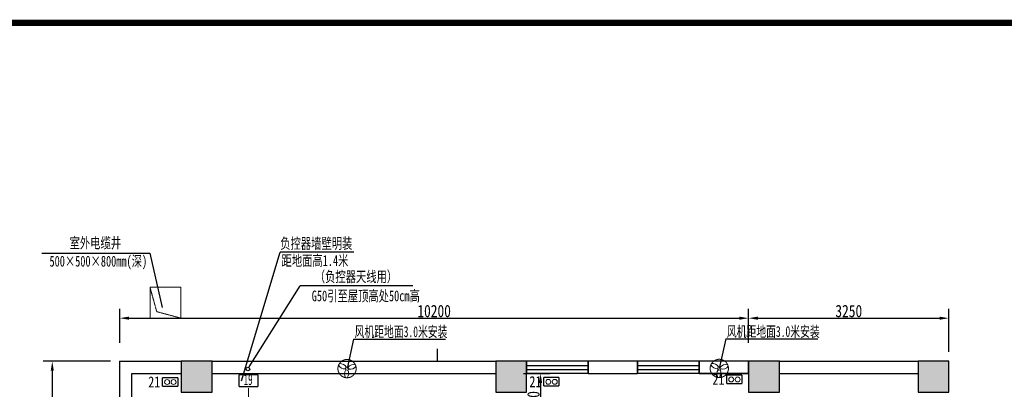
# Model space of a CAD drawing. Header units: millimetres. Extents: x 99955 to 321880, y 78800 to 170196.
# Tile 25 of 26: x 260261 to 276230, y 117437 to 123429. Entities that reach past the tile are written whole.
import ezdxf

# ---------------------------------------------------------------- set-up
doc = ezdxf.new("R2010")
doc.units = ezdxf.units.MM
doc.linetypes.add('DASHED', pattern=[0.75, 0.5, -0.25])
for name, color, linetype in [('COLUMN', 1, 'Continuous'), ('DIM', 3, 'Continuous'), ('PUB_HATCH', 8, 'Continuous'), ('STAIR', 2, 'Continuous'), ('WALL', 7, 'Continuous')]:
    doc.layers.add(name, color=color, linetype=linetype)
for name, color, linetype, lineweight in [('DQ', 3, 'Continuous', 13), ('WZ', 2, 'Continuous', 5), ('轮廓线', 7, 'Continuous', 15)]:
    doc.layers.add(name, color=color, linetype=linetype, lineweight=lineweight)
doc.styles.add('-仿宋_GB2312', font='simfang.ttf', dxfattribs={"width": 0.8})
doc.styles.add('HZXY', font='simfang.ttf')
doc.styles.add('style2', font='simfang.ttf', dxfattribs={"width": 0.9, "height": 20})
doc.dimstyles.new('新标', dxfattribs={"dimscale": 10, "dimtxt": 20, "dimasz": 15, "dimexe": 15, "dimexo": 15, "dimgap": 1.5, "dimtad": 1, "dimdec": 0, "dimtxsty": '-仿宋_GB2312', "dimcen": 2.5, "dimadec": 0, "dimazin": 0, "dimtfac": 1, "dimtdec": 0, "dimtmove": 2, "dimatfit": 3, "dimldrblk": 'NONE', "dimfxl": 0, "dimarcsym": 0})

# ---------------------------------------------------------------- blocks, each defined once
blk = doc.blocks.new('XTK')
at = {"lineweight": 0, "const_width": 1}
blk.add_lwpolyline([(26936.62, 39358.99), (27326.62, 39358.99), (27326.62, 39071.99), (26936.62, 39071.99)], close=True, dxfattribs=at)
blk = doc.blocks.new('_FZH')
blk.add_lwpolyline([(-0.5, -0.5), (0.5, -0.5), (0.5, 0.5), (-0.5, 0.5)], close=True)
at = {"layer": 'PUB_HATCH'}
blk.add_solid([(-0.5, -0.5), (0.5, -0.5), (-0.5, 0.5), (0.5, 0.5)], dxfattribs=at)
blk = doc.blocks.new('*D68')
at = {"color": 0, "lineweight": -2, "transparency": 16777216}
for p, q in [((261733, 117892), (260640, 117892)), ((260790, 117742), (260790, 110042)), ((261733, 109892), (260640, 109892))]:
    blk.add_line(p, q, dxfattribs=at)
at = {"color": 0, "transparency": 16777216}
for points in [[(260765, 117742), (260815, 117742), (260790, 117892)], [(260765, 110042), (260815, 110042), (260790, 109892)]]:
    blk.add_solid(points, dxfattribs=at)
at = {"layer": 'Defpoints', "color": 0, "transparency": 16777216}
for p in [(261883, 117892), (260790, 109892), (261883, 109892)]:
    blk.add_point(p, dxfattribs=at)
at = {"color": 0, "transparency": 16777216, "insert": (260675, 113892), "char_height": 200, "attachment_point": 5, "rotation": 90, "style": '-仿宋_GB2312'}
blk.add_mtext('8000', dxfattribs=at)
blk = doc.blocks.new('_None')
blk = doc.blocks.new('*D82')
at = {"color": 0, "lineweight": -2, "transparency": 16777216}
for p, q in [((268432, 117692), (268860, 117692)), ((268710, 117542), (268710, 116840)), ((267832, 116690), (268860, 116690))]:
    blk.add_line(p, q, dxfattribs=at)
at = {"color": 0, "transparency": 16777216}
for points in [[(268685, 117542), (268735, 117542), (268710, 117692)], [(268685, 116840), (268735, 116840), (268710, 116690)]]:
    blk.add_solid(points, dxfattribs=at)
at = {"layer": 'Defpoints', "color": 0, "transparency": 16777216}
for p in [(268282, 117692), (267682, 116690), (268710, 116690)]:
    blk.add_point(p, dxfattribs=at)
at = {"color": 0, "transparency": 16777216, "insert": (268595, 117191), "char_height": 200, "attachment_point": 5, "rotation": 90, "style": '-仿宋_GB2312'}
blk.add_mtext('1000', dxfattribs=at)
blk = doc.blocks.new('*D95')
at = {"color": 0, "lineweight": -2, "transparency": 16777216}
for p, q in [((261883, 118192), (261883, 118740)), ((272083, 118192), (272083, 118740)), ((262033, 118590), (271933, 118590))]:
    blk.add_line(p, q, dxfattribs=at)
at = {"color": 0, "transparency": 16777216}
for points in [[(262033, 118615), (262033, 118565), (261883, 118590)], [(271933, 118615), (271933, 118565), (272083, 118590)]]:
    blk.add_solid(points, dxfattribs=at)
at = {"layer": 'Defpoints', "color": 0, "transparency": 16777216}
for p in [(272083, 118590), (261883, 118042), (272083, 118042)]:
    blk.add_point(p, dxfattribs=at)
at = {"color": 0, "transparency": 16777216, "insert": (266983, 118705), "char_height": 200, "attachment_point": 5, "style": '-仿宋_GB2312'}
blk.add_mtext('10200', dxfattribs=at)
blk = doc.blocks.new('*D96')
at = {"color": 0, "lineweight": -2, "transparency": 16777216}
for p, q in [((275333, 118042), (275333, 118740)), ((272233, 118590), (275183, 118590))]:
    blk.add_line(p, q, dxfattribs=at)
at = {"color": 0, "transparency": 16777216}
for points in [[(272233, 118615), (272233, 118565), (272083, 118590)], [(275183, 118615), (275183, 118565), (275333, 118590)]]:
    blk.add_solid(points, dxfattribs=at)
at = {"layer": 'Defpoints', "color": 0, "transparency": 16777216}
for p in [(272083, 118590), (275333, 118590), (275333, 117892)]:
    blk.add_point(p, dxfattribs=at)
at = {"color": 0, "transparency": 16777216, "insert": (273708, 118705), "char_height": 200, "attachment_point": 5, "style": '-仿宋_GB2312'}
blk.add_mtext('3250', dxfattribs=at)

msp = doc.modelspace()

# ---------------------------------------------------------------- linework, layer by layer
at = {"color": 3}
for p, q in [((260620, 119642.1), (262370.9, 119642.1)), ((262370.9, 119642.1), (262571.5, 118764.9)), ((265679.9, 119661.4, 0), (264483.9, 119661.4, 0)), ((266635, 119114.4, 0), (264811.8, 119114.4, 0))]:
    msp.add_line(p, q, dxfattribs=at)
at = {"color": 3, "ltscale": 2.5}
for p, q in [((263859.9, 117573.8, 0), (264483.9, 119661.4, 0)), ((263980.9, 117800.5, 0), (264811.8, 119114.4, 0))]:
    msp.add_line(p, q, dxfattribs=at)
at = {"color": 0, "extrusion": (0, 0, -1)}
for p, q in [((268482.6, 117892.4), (268482.6, 117692.4)), ((269482.6, 117892.4), (268482.6, 117892.4)), ((269482.6, 117692.4), (269482.6, 117892.4)), ((270282.6, 117892.4), (270282.6, 117692.4)), ((271282.6, 117892.4), (270282.6, 117892.4)), ((272082.6, 117892.4), (271082.6, 117892.4)), ((271282.6, 117692.4), (271282.6, 117892.4)), ((272082.6, 117692.4), (272082.6, 117892.4)), ((268482.6, 117825.7), (269482.6, 117825.7)), ((268482.6, 117759), (269482.6, 117759)), ((269482.6, 117692.4), (268482.6, 117692.4)), ((270282.6, 117825.7), (271282.6, 117825.7)), ((270282.6, 117759), (271282.6, 117759)), ((271282.6, 117692.4), (270282.6, 117692.4)), ((272082.6, 117692.4), (271082.6, 117692.4))]:
    msp.add_line(p, q, dxfattribs=at)
at = {"color": 3}
msp.add_circle((263962.7, 117765.7, 0), 29.4, dxfattribs=at)
at = {"layer": 'DIM'}
for p, q in [((265674.2, 118250.2), (265570.7, 117772.6)), ((265674.2, 118250.2), (267169.8, 118250.2)), ((271711.3, 118253.3), (271607.8, 117775.6)), ((271711.3, 118253.3), (273206.9, 118253.3))]:
    msp.add_line(p, q, dxfattribs=at)
at = {"layer": 'DQ', "const_width": 16.8}
for points in [[(265570.7, 117921, 1), (265570.7, 117624.2, 1)], [(271607.8, 117924, 1), (271607.8, 117627.2, 1)]]:
    msp.add_lwpolyline(points, format="xyb", close=True, dxfattribs=at)
at = {"layer": 'DQ'}
for centre in [(265570.7, 117772.6), (271607.8, 117775.6)]:
    msp.add_circle(centre, 27.4, dxfattribs=at)
for centre, radius, start, end in [((265457.4, 117734.1), 119.7, 31.88516, 95.39591), ((271494.5, 117737.1), 119.7, 31.88516, 95.39591), ((265536.2, 117883.5), 116.2, 207.9108, 273.77), ((265650.6, 117683.5), 119.7, 145.03258, 208.54333), ((265482.3, 117697.2), 116.2, 321.05822, 26.91742), ((265676.9, 117717.4), 119.7, 75.88704, 139.39779), ((265621.7, 117876.9), 116.2, 257.51295, 323.37215), ((271573.3, 117886.5), 116.2, 207.9108, 273.77), ((271687.7, 117686.5), 119.7, 145.03258, 208.54333), ((271519.4, 117700.2), 116.2, 321.05822, 26.91742), ((271714, 117720.4), 119.7, 75.88704, 139.39779), ((271658.8, 117880), 116.2, 257.51295, 323.37215)]:
    msp.add_arc(centre, radius, start, end, dxfattribs=at)
at = {"layer": 'STAIR', "color": 0}
msp.add_line((267032.6, 118092.3), (267032.6, 117892.3), dxfattribs=at)
at = {"layer": 'WALL', "color": 0}
for p, q in [((261882.6, 117892.4), (261882.6, 114741.8)), ((261882.6, 117892.4), (262882.6, 117892.4)), ((263382.6, 117892.4), (267982.6, 117892.4)), ((270282.6, 117892.4), (269482.6, 117892.4)), ((269482.6, 117892.4), (269482.6, 117692.4)), ((270282.6, 117692.4), (270282.6, 117892.4)), ((272082.6, 117892.4), (271282.6, 117892.4)), ((271282.6, 117892.4), (271282.6, 117692.4)), ((272582.6, 117892.4), (274832.6, 117892.4)), ((262082.6, 114741.8), (262082.6, 117692.4)), ((262082.6, 117692.4), (262882.6, 117692.4)), ((263382.6, 117692.4), (267982.6, 117692.4)), ((269482.6, 117692.4), (270282.6, 117692.4)), ((271282.6, 117692.4), (272082.6, 117692.4)), ((272582.6, 117692.4), (274832.6, 117692.4))]:
    msp.add_line(p, q, dxfattribs=at)
at = {"layer": 'WZ', "color": 3, "const_width": 20}
for points in [[(262827.7, 117625.9), (262576.8, 117625.9)], [(262576.8, 117484.8), (262576.8, 117625.9)], [(262827.7, 117487.2), (262827.7, 117628.2)], [(269010, 117629.8), (268759, 117629.8)], [(268759, 117488.7), (268759, 117629.8)], [(269010, 117491.1), (269010, 117632.1)], [(271977.4, 117668.4), (271726.5, 117668.4)], [(271726.5, 117527.4), (271726.5, 117668.4)], [(271977.4, 117529.7), (271726.5, 117529.7)], [(271977.4, 117529.7), (271977.4, 117670.8)], [(262827.7, 117487.2), (262576.8, 117487.2)], [(269010, 117491.1), (268759, 117491.1)]]:
    msp.add_lwpolyline(points, dxfattribs=at)
at = {"layer": 'WZ', "color": 3, "const_width": 20, "elevation": 0}
for points in [[(263818.6, 117480.7), (263818.6, 117676.5)], [(264125.6, 117676), (263818.6, 117676)], [(264125.6, 117480.2), (264125.6, 117676)], [(264125.6, 117480.2), (263818.6, 117480.2)]]:
    msp.add_lwpolyline(points, dxfattribs=at)
at = {"layer": 'WZ', "color": 3}
for centre in [(262652.1, 117554.9), (262756.8, 117554.9), (268834.3, 117558.8), (268939, 117558.8), (271801.7, 117597.5), (271906.4, 117597.5)]:
    msp.add_circle(centre, 40, dxfattribs=at)
at = {"layer": '轮廓线', "color": 0, "linetype": 'DASHED', "lineweight": 0, "ltscale": 2}
for p, q in [((262375.2, 118591.5), (262375.2, 119091.5)), ((262375.2, 119091.5), (262875.2, 119091.5)), ((262482.6, 118697.3), (262375.2, 119091.5)), ((262875.2, 118591.5), (262875.2, 119091.5)), ((262875.2, 118591.5), (262482.6, 118697.3)), ((262375.2, 118591.5), (262875.2, 118591.5))]:
    msp.add_line(p, q, dxfattribs=at)
at = {"layer": '轮廓线', "color": 3, "linetype": 'DASHED', "lineweight": 0, "ltscale": 2, "const_width": 20, "elevation": 0}
msp.add_lwpolyline([(263972.1, 117461), (263972.1, 117091.5)], dxfattribs=at)

# ---------------------------------------------------------------- block references
at = {"xscale": 100, "yscale": 100, "zscale": 100}
msp.add_blockref('XTK', (-2443158, -3812520), dxfattribs=at)
at = {"layer": 'COLUMN', "color": 0, "xscale": 500, "yscale": 500, "zscale": 500, "rotation": 90}
for p in [(263132.6, 117642.4, 15.2), (268232.6, 117642.4, 7.6), (272332.6, 117642.4, 7.6), (275082.6, 117642.4)]:
    msp.add_blockref('_FZH', p, dxfattribs=at)

# ---------------------------------------------------------------- texts
at = {"color": 3, "style": 'style2'}
for s, width, p in [('室外电缆井', 0.7, (261070.8, 119723.1)), ('负控器墙壁明装', 0.7, (264486.6, 119714.9, 0)), ('500×500×800mm(深)', 0.7, (260744.7, 119426.6)), ('距地面高1.4米', 0.7, (264507.6, 119436.5, 0)), ('（负控器天线用）', 0.7, (265047, 119176.9, 0)), (' G50引至屋顶高处50cm高', 0.7, (264914.6, 118864.2, 0)), ('风机距地面3.0米安装', 0.65, (265693.1, 118283.9)), ('风机距地面3.0米安装', 0.65, (271730.3, 118287))]:
    msp.add_text(s, height=175, dxfattribs=dict(at, width=width)).set_placement(p)
at = {"layer": 'WZ', "style": 'HZXY'}
for s, width, p in [('21', 0.8, (271496, 117510)), ('21', 0.8, (262346.3, 117467.4)), ('19', 0.6, (263893, 117505.7, 0)), ('21', 0.8, (268528.5, 117471.3))]:
    msp.add_text(s, height=179.1, dxfattribs=dict(at, width=width)).set_placement(p)

# ---------------------------------------------------------------- dimensions: what is measured, and where the dimension line sits
for base, p1, p2, picture, middle in [((272082.6, 118590), (261882.6, 118042.4), (272082.6, 118042.4), '*D95', (266982.6, 118705)), ((275332.6, 118590), (272082.6, 118590), (275332.6, 117892.4), '*D96', (273707.6, 118705))]:
    dim = msp.add_linear_dim(base=base, p1=p1, p2=p2, dimstyle='新标')
    dim.commit()
    dim.dimension.update_dxf_attribs({"geometry": picture, "text_midpoint": middle})
dim = msp.add_linear_dim(base=(260790, 109892.3), p1=(261882.6, 117892.4), p2=(261882.6, 109892.3), angle=90, dimstyle='新标')
dim.commit()
dim.dimension.update_dxf_attribs({"geometry": '*D68', "text_midpoint": (260675, 113892.3)})
dim = msp.add_linear_dim(base=(268710, 116690), p1=(268282.5, 117692.4), p2=(267682.4, 116690), angle=90, text='1000', dimstyle='新标')
dim.commit()
dim.dimension.update_dxf_attribs({"geometry": '*D82', "text_midpoint": (268595, 117191.2)})

doc.saveas('drawing.dxf')
